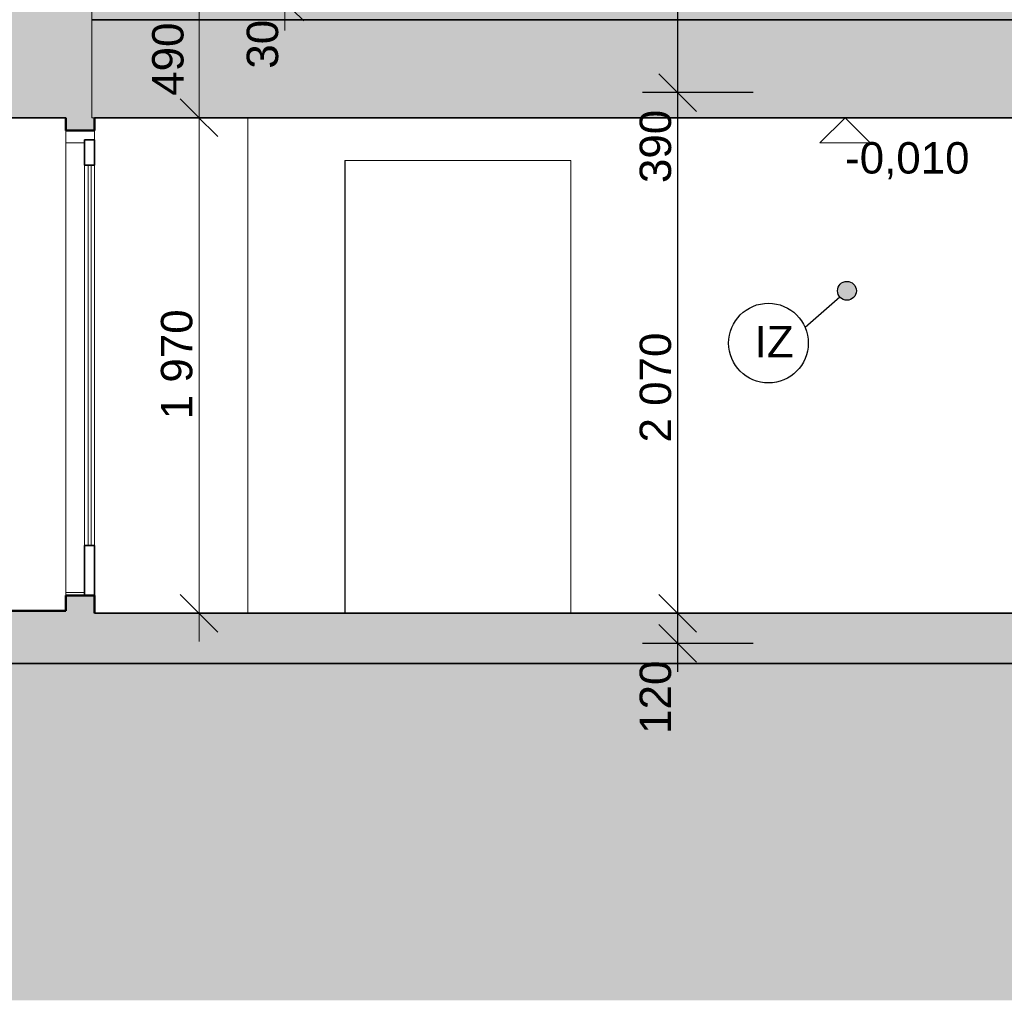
# Model space of a CAD drawing. Header units: millimetres. Extents: x -25478 to 4005, y -8416 to 11348.
# Tile 194 of 256: x -6146 to -2229, y -3519 to 380. Entities that reach past the tile are written whole.
import ezdxf

# ---------------------------------------------------------------- set-up
doc = ezdxf.new("R2010")
doc.units = ezdxf.units.MM
doc.header["$MEASUREMENT"] = 0
doc.linetypes.add('Wipeout_Contour', pattern=[1000, 0, -1000])
for name, color, linetype in [('POHLED ZÁPADNÍ_1_Konstrukce - nosné', 7, 'Continuous'), ('POHLED ZÁPADNÍ_1_Kresby a obrázky', 7, 'Continuous'), ('POHLED ZÁPADNÍ_1_Kóty - SP', 7, 'Continuous'), ('POHLED ZÁPADNÍ_1_Nové_Kresby a obrázky', 7, 'Continuous'), ('POHLED ZÁPADNÍ_1_Nové_Kóty - SP', 7, 'Continuous'), ('POHLED ZÁPADNÍ_1_Nové_Popis', 7, 'Continuous'), ('POHLED ZÁPADNÍ_1_Situace - terén', 7, 'Continuous'), ('POHLED ZÁPADNÍ_1_Výplně - Povrchové', 7, 'Continuous'), ('POHLED ZÁPADNÍ_1_Výplně – Řezové', 7, 'Continuous')]:
    doc.layers.add(name, color=color, linetype=linetype)
doc.styles.add('GENEROVANÝ_STYL_1', font='txt')
doc.styles.add('GENEROVANÝ_STYL_2', font='txt')

msp = doc.modelspace()

# ---------------------------------------------------------------- wipeouts: each hides what was drawn before it
at = {"color": 254, "linetype": 'Wipeout_Contour', "lineweight": 0, "ltscale": 99674.185194}
msp.add_wipeout([(-10944.1, -1020), (-10974.2, -1020), (-10974.2, -2550), (-289.1, -2550), (-289.1, -2180), (-6687.5, -2180), (-6687.5, -2070), (-7377.5, -2070), (-7377.5, -1020), (-10543.4, -1020), (-10543.4, -2100), (-10944.1, -2100)], dxfattribs=at).dxf.layer = 'POHLED ZÁPADNÍ_1_Výplně - Povrchové'

# ---------------------------------------------------------------- next in the draw order: linework, layer by layer
at = {"layer": 'POHLED ZÁPADNÍ_1_Situace - terén', "color": 7, "linetype": 'Continuous', "lineweight": 20}
msp.add_line((-10974.2, -2550), (-289.1, -2550), dxfattribs=at)

# ---------------------------------------------------------------- next in the draw order: wipeouts: each hides what was drawn before it
at = {"color": 254, "linetype": 'Wipeout_Contour', "lineweight": 0, "ltscale": 219704.281392}
msp.add_wipeout([(-18054.6, -3030), (-18054.6, -3518.9), (3805.8, -3518.9), (3805.8, -400.9), (2226.3, -400.9), (2226.3, -39.4), (650.2, 22.9), (648.8, -26.8), (199.5, -26.7), (199.5, -386.7), (-238.7, -386.7), (-228.7, -2180), (-174.7, -2180), (-174.7, -2550), (-982.7, -2550), (-982.7, -2180), (-6687.5, -2180), (-6684.3, -2380), (-7021, -2380), (-7021, -1980), (-9474.9, -10), (-10494.6, -10), (-10494.6, -29.7), (-10494.6, -1020), (-10974.2, -1020), (-10974.2, 380), (-16334.8, 380), (-16334.8, 11.4), (-15099.9, 11.4), (-15136.6, -3030)], dxfattribs=at).dxf.layer = 'POHLED ZÁPADNÍ_1_Situace - terén'

# ---------------------------------------------------------------- next in the draw order: hatches: boundary and pattern name
at = {"layer": 'POHLED ZÁPADNÍ_1_Situace - terén', "linetype": 'Continuous', "lineweight": 13, "true_color": 0xbf7d1a}
h = msp.add_hatch(dxfattribs=at)
h.set_pattern_fill('Zemina_0001', color=32, style=0, pattern_type=2)
h.set_pattern_definition([(45, (0, 0), (-137.8858, 137.8858), []), (45, (-45.96, 45.96), (-275.772, 275.772), []), (45, (-91.92, 91.92), (-275.772, 275.772), []), (135, (-137.886, 137.886), (45.96194, 45.96194), [195, -195])])
h.paths.add_polyline_path([(-18054.6, -3030), (-18054.6, -3518.9), (3805.8, -3518.9), (3805.8, -400.9), (2226.3, -400.9), (2226.3, -39.4), (650.2, 22.9), (648.8, -26.8), (199.5, -26.7), (199.5, -386.7), (-238.7, -386.7), (-228.7, -2180), (-174.7, -2180), (-174.7, -2550), (-982.7, -2550), (-982.7, -2180), (-6687.5, -2180), (-6684.3, -2380), (-7021, -2380), (-7021, -1980), (-9474.9, -10), (-10494.6, -10), (-10494.6, -29.7), (-10494.6, -1020), (-10974.2, -1020), (-10974.2, 380), (-16334.8, 380), (-16334.8, 11.4), (-15099.9, 11.4), (-15136.6, -3030)])
at = {"layer": 'POHLED ZÁPADNÍ_1_Výplně – Řezové', "linetype": 'Continuous', "lineweight": 13}
msp.add_hatch(color=254, dxfattribs=at).paths.add_polyline_path([(-6347.9, 3180), (-6347.9, 380), (-5857.9, 380), (-5857.9, 3180)])

# ---------------------------------------------------------------- next in the draw order: linework, layer by layer
at = {"layer": 'POHLED ZÁPADNÍ_1_Konstrukce - nosné', "color": 7, "linetype": 'Continuous', "lineweight": 35, "flags": 128}
for points in [[(-849.4, 380), (-2556, 380), (-5857.9, 380)], [(-250.7, -2180), (-2556, -2180), (-6687.5, -2180)]]:
    msp.add_lwpolyline(points, dxfattribs=at)
at = {"layer": 'POHLED ZÁPADNÍ_1_Kóty - SP', "color": 154, "linetype": 'Continuous', "lineweight": 13}
for p, q in [((-5015.9, 375), (-5165.9, 525)), ((-5090.9, 337.5), (-5090.9, 450))]:
    msp.add_line(p, q, dxfattribs=at)
at = {"layer": 'POHLED ZÁPADNÍ_1_Nové_Kóty - SP', "color": 1, "linetype": 'Continuous', "lineweight": 25}
for p, q in [((-3527.9, 90), (-3527.9, 480)), ((-3602.9, 165), (-3452.9, 15)), ((-3227.9, 90), (-3668.5, 90)), ((-3602.9, -2025), (-3452.9, -2175)), ((-3227.9, -2100), (-3668.5, -2100)), ((-3527.9, -2212.5), (-3527.9, -2100))]:
    msp.add_line(p, q, dxfattribs=at)

# ---------------------------------------------------------------- next in the draw order: texts
at = {"layer": 'POHLED ZÁPADNÍ_1_Kóty - SP', "color": 154, "linetype": 'Continuous', "lineweight": 13, "char_height": 125, "attachment_point": 7, "rotation": 90, "style": 'GENEROVANÝ_STYL_2'}
for s, insert, width in [('\\A1;{\\pql;\\fArial|b0|i0|c0|p38;490}', (-5492.3, 77.4), 284.572), ('\\A1;{\\pql;\\fArial|b0|i0|c0|p38;30}', (-5115.9, 185.3), 189.715)]:
    msp.add_mtext(s, dxfattribs=dict(at, insert=insert, width=width))
at = {"layer": 'POHLED ZÁPADNÍ_1_Kóty - SP', "color": 1, "linetype": 'Continuous', "lineweight": 25, "insert": (-3552.9, -2459.6), "char_height": 125, "width": 284.572, "attachment_point": 7, "rotation": 90, "style": 'GENEROVANÝ_STYL_2'}
msp.add_mtext('\\A1;{\\pql;\\fArial|b0|i0|c0|p38;120}', dxfattribs=at)

# ---------------------------------------------------------------- next in the draw order: wipeouts: each hides what was drawn before it
at = {"color": 254, "linetype": 'Wipeout_Contour', "lineweight": 0, "ltscale": 37457.547154}
msp.add_wipeout([(-6347.6, -10), (-6347.6, -1970), (-5962.6, -1970), (-5962.6, -1898), (-5962.6, -60), (-5962.6, -10)], dxfattribs=at).dxf.layer = 'POHLED ZÁPADNÍ_1_Výplně - Povrchové'
at = {"color": 254, "linetype": 'Wipeout_Contour', "lineweight": 0, "ltscale": 18471.767557}
msp.add_wipeout([(-4851.1, -180), (-4851.1, -1980), (-3952.8, -1980), (-3952.8, -180)], dxfattribs=at).dxf.layer = 'POHLED ZÁPADNÍ_1_Výplně - Povrchové'

# ---------------------------------------------------------------- next in the draw order: linework, layer by layer
at = {"layer": 'POHLED ZÁPADNÍ_1_Konstrukce - nosné', "color": 7, "linetype": 'Continuous', "lineweight": 35}
msp.add_line((-5962.6, -10), (-6344.2, -10), dxfattribs=at)
at = {"layer": 'POHLED ZÁPADNÍ_1_Konstrukce - nosné', "color": 7, "linetype": 'Continuous', "lineweight": 50}
for p, q in [((-5962.6, -10), (-5962.6, -60)), ((-5962.6, -1970), (-6347.6, -1970))]:
    msp.add_line(p, q, dxfattribs=at)

# ---------------------------------------------------------------- next in the draw order: wipeouts: each hides what was drawn before it
at = {"color": 254, "linetype": 'Wipeout_Contour', "lineweight": 0, "ltscale": 24295.612011}
msp.add_wipeout([(-5887.6, -110), (-5962.6, -110), (-5962.6, -1898), (-5887.6, -1898)], dxfattribs=at).dxf.layer = 'POHLED ZÁPADNÍ_1_Výplně - Povrchové'
at = {"color": 254, "linetype": 'Wipeout_Contour', "lineweight": 0, "ltscale": 20191.196337}
msp.add_wipeout([(-4852.7, -180), (-4852.7, -1980), (-4851.1, -1980), (-4851.1, -180)], dxfattribs=at).dxf.layer = 'POHLED ZÁPADNÍ_1_Výplně - Povrchové'

# ---------------------------------------------------------------- next in the draw order: linework, layer by layer
at = {"layer": 'POHLED ZÁPADNÍ_1_Konstrukce - nosné', "color": 253, "linetype": 'Continuous', "lineweight": 20, "true_color": 0xaaaaaa}
for p in [(-5962.6, -60), (-5887.6, -110)]:
    msp.add_line(p, (-5962.6, -110), dxfattribs=at)
at = {"layer": 'POHLED ZÁPADNÍ_1_Konstrukce - nosné', "color": 8, "linetype": 'Continuous', "lineweight": 13}
msp.add_line((-5962.6, -110), (-5962.6, -1898), dxfattribs=at)
at = {"layer": 'POHLED ZÁPADNÍ_1_Konstrukce - nosné', "color": 254, "linetype": 'Continuous', "lineweight": 13}
for p, q in [((-5962.6, -1898), (-5962.6, -1910)), ((-5887.6, -1898), (-5962.6, -1898))]:
    msp.add_line(p, q, dxfattribs=at)
at = {"layer": 'POHLED ZÁPADNÍ_1_Konstrukce - nosné', "color": 7, "linetype": 'Continuous', "lineweight": 50}
msp.add_line((-5962.6, -1910), (-5962.6, -1970), dxfattribs=at)

# ---------------------------------------------------------------- next in the draw order: wipeouts: each hides what was drawn before it
at = {"color": 254, "linetype": 'Wipeout_Contour', "lineweight": 0, "ltscale": 35211.264546}
msp.add_wipeout([(-5847.6, -1980), (-4852.7, -1980), (-4852.7, -180), (-3952.8, -180), (-3952.8, -1980), (-866, -1980), (-866, -80), (-840.3, -80), (-840.3, -10), (-5847.6, -10)], dxfattribs=at).dxf.layer = 'POHLED ZÁPADNÍ_1_Výplně - Povrchové'

# ---------------------------------------------------------------- next in the draw order: hatches: boundary and pattern name
at = {"layer": 'POHLED ZÁPADNÍ_1_Nové_Kresby a obrázky', "linetype": 'Continuous', "lineweight": 25}
msp.add_hatch(color=1, dxfattribs=at).paths.add_polyline_path([(-2892.6, -697.9), (-2889.8, -712.2), (-2881.6, -724.4), (-2869.5, -732.5), (-2855.1, -735.4), (-2840.8, -732.5), (-2828.6, -724.4), (-2820.5, -712.2), (-2817.6, -697.9), (-2820.5, -683.5), (-2828.6, -671.3), (-2840.8, -663.2), (-2855.1, -660.4), (-2869.5, -663.2), (-2881.6, -671.3), (-2889.8, -683.5)])
at = {"layer": 'POHLED ZÁPADNÍ_1_Situace - terén', "linetype": 'Continuous', "lineweight": 13}
msp.add_hatch(color=254, dxfattribs=at).paths.add_polyline_path([(-5858.4, -10), (-821.7, -10), (-821.7, 480), (-5858.4, 480)])
at = {"layer": 'POHLED ZÁPADNÍ_1_Výplně – Řezové', "linetype": 'Continuous', "lineweight": 13}
for points in [[(-6344.2, 380), (-6344.2, -10), (-2556, -10), (-2556, 380)], [(-2556, -10), (-849.4, -10), (-849.4, 380), (-2556, 380)], [(-5962.6, -10), (-5962.6, -60), (-5847.6, -60), (-5847.6, -10)], [(-5962.6, -1970), (-6347.6, -1970), (-6347.6, -1980), (-5847.6, -1980), (-5847.6, -1910), (-5962.6, -1910)], [(-6687.5, -2180), (-2556, -2180), (-2556, -1980), (-6687.5, -1980)], [(-2556, -2180), (-250.7, -2180), (-250.7, -1980), (-2556, -1980)]]:
    msp.add_hatch(color=254, dxfattribs=at).paths.add_polyline_path(points)

# ---------------------------------------------------------------- next in the draw order: linework, layer by layer
at = {"layer": 'POHLED ZÁPADNÍ_1_Konstrukce - nosné', "color": 7, "linetype": 'Continuous', "lineweight": 50}
for p, q in [((-5847.6, -10), (-5847.6, -60)), ((-5847.6, -60), (-5962.6, -60)), ((-5847.6, -1910), (-5847.6, -1980))]:
    msp.add_line(p, q, dxfattribs=at)
at = {"layer": 'POHLED ZÁPADNÍ_1_Konstrukce - nosné', "color": 253, "linetype": 'Continuous', "lineweight": 20, "true_color": 0xaaaaaa}
msp.add_line((-5847.6, -60), (-5847.6, -98), dxfattribs=at)
at = {"layer": 'POHLED ZÁPADNÍ_1_Konstrukce - nosné', "color": 8, "linetype": 'Continuous', "lineweight": 35}
msp.add_line((-5847.6, -98), (-5887.6, -98), dxfattribs=at)
at = {"layer": 'POHLED ZÁPADNÍ_1_Konstrukce - nosné', "color": 251, "linetype": 'Continuous', "lineweight": 20, "true_color": 0x6a6a6a}
for p, q in [((-4852.7, -1980), (-4852.7, -180)), ((-4852.7, -180), (-3952.8, -180)), ((-4851.1, -180), (-4851.1, -1980)), ((-3952.8, -180), (-3952.8, -1980))]:
    msp.add_line(p, q, dxfattribs=at)
at = {"layer": 'POHLED ZÁPADNÍ_1_Konstrukce - nosné', "color": 7, "linetype": 'Continuous', "lineweight": 35, "flags": 128}
for points in [[(-849.4, -10), (-2556, -10), (-5847.6, -10)], [(-866, -1980), (-2556, -1980), (-5847.6, -1980)]]:
    msp.add_lwpolyline(points, dxfattribs=at)
at = {"layer": 'POHLED ZÁPADNÍ_1_Konstrukce - nosné', "color": 7, "linetype": 'Continuous', "lineweight": 50, "flags": 128}
msp.add_lwpolyline([(-5847.6, -1910), (-5887.6, -1910), (-5962.6, -1910)], dxfattribs=at)
at = {"layer": 'POHLED ZÁPADNÍ_1_Kresby a obrázky', "color": 7, "linetype": 'Continuous', "lineweight": 13}
msp.add_line((-5237.8, -10), (-5237.8, -1980), dxfattribs=at)
at = {"layer": 'POHLED ZÁPADNÍ_1_Kóty - SP', "color": 154, "linetype": 'Continuous', "lineweight": 13}
for p, q in [((-5432.3, -10), (-5432.3, 480)), ((-5507.3, 65), (-5357.3, -85)), ((-5291.6, -10), (-5732.3, -10)), ((-5432.3, -1980), (-5432.3, -10)), ((-2862.5, -10), (-3062.5, -10)), ((-2862.5, -10), (-2962.5, -110)), ((-2862.5, -10), (-2787.5, -10)), ((-2762.5, -110), (-2862.5, -10)), ((-2962.5, -110), (-2762.5, -110)), ((-5507.3, -1905), (-5357.3, -2055)), ((-5132.3, -1980), (-5572.9, -1980)), ((-5432.3, -2092.5), (-5432.3, -1980))]:
    msp.add_line(p, q, dxfattribs=at)
at = {"layer": 'POHLED ZÁPADNÍ_1_Nové_Kresby a obrázky', "color": 1, "linetype": 'Continuous', "lineweight": 25}
msp.add_line((-3021.8, -842.7), (-2883.4, -722.5), dxfattribs=at)
msp.add_circle((-2855.1, -697.9), 37.5, dxfattribs=at)
at = {"layer": 'POHLED ZÁPADNÍ_1_Nové_Kóty - SP', "color": 1, "linetype": 'Continuous', "lineweight": 25}
for p, q in [((-3527.9, -1980), (-3527.9, 90)), ((-3602.9, -1905), (-3452.9, -2055)), ((-3227.9, -1980), (-3668.5, -1980)), ((-3527.9, -2100), (-3527.9, -1980))]:
    msp.add_line(p, q, dxfattribs=at)
at = {"layer": 'POHLED ZÁPADNÍ_1_Nové_Popis', "color": 1, "linetype": 'Continuous', "lineweight": 25}
msp.add_circle((-3167.3, -905.8), 158.6, dxfattribs=at)
at = {"layer": 'POHLED ZÁPADNÍ_1_Situace - terén', "color": 7, "linetype": 'Continuous', "lineweight": 13, "flags": 128}
msp.add_lwpolyline([(-5858.4, -10), (-821.7, -10), (-821.7, 480), (-5858.4, 480)], close=True, dxfattribs=at)

# ---------------------------------------------------------------- next in the draw order: texts
at = {"layer": 'POHLED ZÁPADNÍ_1_Konstrukce - nosné', "color": 1, "linetype": 'Continuous', "lineweight": 25, "insert": (-3144.8, -962.6), "char_height": 125, "attachment_point": 8, "style": 'GENEROVANÝ_STYL_1'}
msp.add_mtext('\\A1;{\\pqc;\\fArial|b0|i0|c238|p38;IZ}', dxfattribs=at)
at = {"layer": 'POHLED ZÁPADNÍ_1_Kóty - SP', "color": 1, "linetype": 'Continuous', "lineweight": 25, "char_height": 125, "attachment_point": 7, "rotation": 90, "style": 'GENEROVANÝ_STYL_2'}
for s, insert, width in [('\\A1;{\\pql;\\fArial|b0|i0|c0|p38;390}', (-3552.9, -269.6), 284.572), ('\\A1;{\\pql;\\fArial|b0|i0|c0|p38;2\xa0070}', (-3552.9, -1301), 427.429)]:
    msp.add_mtext(s, dxfattribs=dict(at, insert=insert, width=width))
at = {"layer": 'POHLED ZÁPADNÍ_1_Kóty - SP', "color": 154, "linetype": 'Continuous', "lineweight": 13, "insert": (-2862.5, -255), "char_height": 125, "width": 484.572, "attachment_point": 7, "style": 'GENEROVANÝ_STYL_2'}
msp.add_mtext('\\A1;{\\pql;\\fArial|b0|i0|c0|p38;-0,010}', dxfattribs=at)
at = {"layer": 'POHLED ZÁPADNÍ_1_Kóty - SP', "color": 154, "linetype": 'Continuous', "lineweight": 13, "insert": (-5457.3, -1208.7), "char_height": 125, "width": 427.429, "attachment_point": 7, "rotation": 90, "style": 'GENEROVANÝ_STYL_2'}
msp.add_mtext('\\A1;{\\pql;\\fArial|b0|i0|c0|p38;1\xa0970}', dxfattribs=at)

# ---------------------------------------------------------------- next in the draw order: wipeouts: each hides what was drawn before it
at = {"color": 254, "linetype": 'Wipeout_Contour', "lineweight": 0, "ltscale": 23965.289283}
msp.add_wipeout([(-5847.6, -1710), (-5847.6, -198), (-5887.6, -198), (-5887.6, -1710)], dxfattribs=at).dxf.layer = 'POHLED ZÁPADNÍ_1_Výplně - Povrchové'

# ---------------------------------------------------------------- next in the draw order: linework, layer by layer
at = {"layer": 'POHLED ZÁPADNÍ_1_Konstrukce - nosné', "color": 8, "linetype": 'Continuous', "lineweight": 35}
for p, q in [((-5847.6, -98), (-5847.6, -198)), ((-5847.6, -198), (-5887.6, -198)), ((-5847.6, -1710), (-5887.6, -1710)), ((-5847.6, -1710), (-5847.6, -1910))]:
    msp.add_line(p, q, dxfattribs=at)
at = {"layer": 'POHLED ZÁPADNÍ_1_Konstrukce - nosné', "color": 8, "linetype": 'Continuous', "lineweight": 13}
for p, q in [((-5887.6, -1710), (-5887.6, -198)), ((-5847.6, -1710), (-5847.6, -198))]:
    msp.add_line(p, q, dxfattribs=at)
at = {"layer": 'POHLED ZÁPADNÍ_1_Konstrukce - nosné', "color": 30, "linetype": 'Continuous', "lineweight": 20, "true_color": 0xff6600}
for p, q in [((-5873.6, -198), (-5873.6, -1710)), ((-5861.6, -1710), (-5861.6, -198))]:
    msp.add_line(p, q, dxfattribs=at)
at = {"layer": 'POHLED ZÁPADNÍ_1_Konstrukce - nosné', "color": 8, "linetype": 'Continuous', "lineweight": 35, "flags": 128}
for points in [[(-5887.6, -98), (-5887.6, -110), (-5887.6, -198)], [(-5887.6, -1710), (-5887.6, -1898), (-5887.6, -1910)]]:
    msp.add_lwpolyline(points, dxfattribs=at)

doc.saveas('drawing.dxf')
